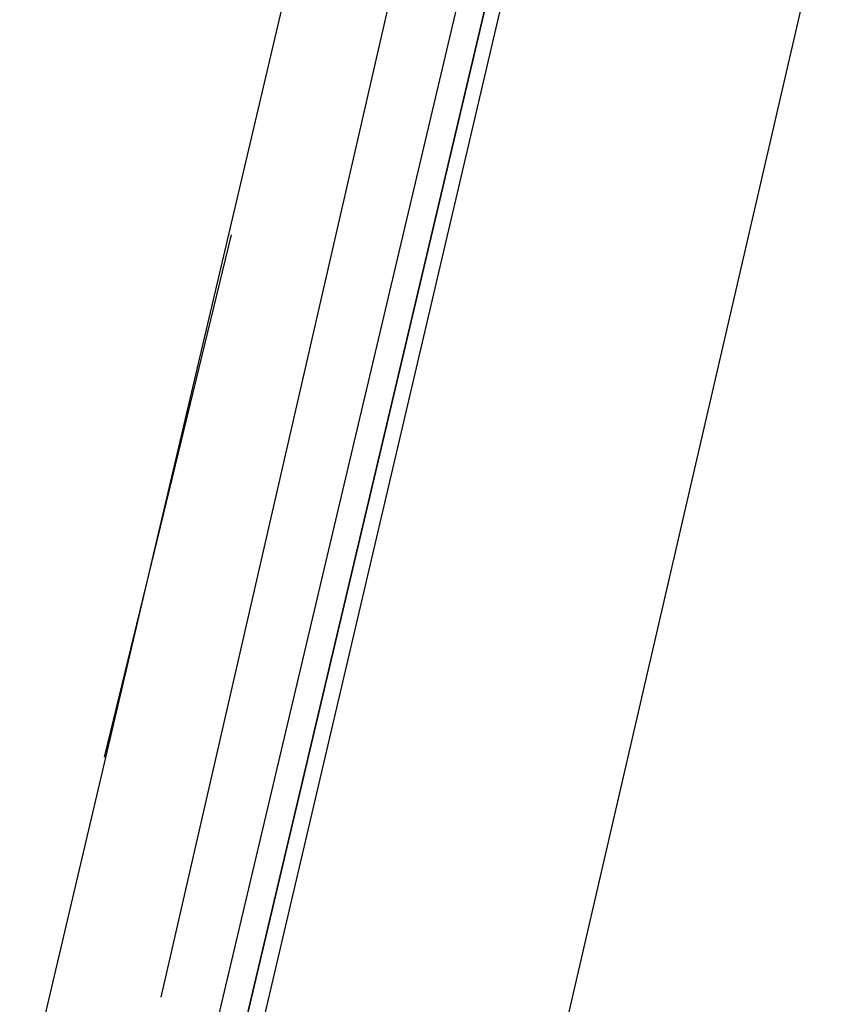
# Model space of a CAD drawing. Header units: feet. Extents: x -79 to 198, y -22 to 181.
# Tile 99 of 256: x 119.12 to 119.885, y 41.531 to 42.461. Entities that reach past the tile are written whole.
import ezdxf

# ---------------------------------------------------------------- set-up
doc = ezdxf.new("R2010")
doc.units = ezdxf.units.FT
doc.layers.add('A-LINEA', color=7, linetype='CONTINUOUS')

msp = doc.modelspace()

# ---------------------------------------------------------------- linework, layer by layer
at = {"layer": 'A-LINEA'}
for p, q in [((119.12, 41.4178), (120.8533, 48.7911)), ((119.6267, 43.1644), (119.2533, 41.5378)), ((119.2, 41.7644), (119.32, 42.2578))]:
    msp.add_line(p, q, dxfattribs=at)
for points in [[(119.5867, 41.2978), (120, 43.0844), (120.4267, 44.8844)], [(119.7333, 43.1511), (119.3333, 41.4444), (119.32, 41.4578), (119.72, 43.1511), (119.32, 41.4578), (119.3067, 41.4578), (119.2933, 41.4578), (119.6933, 43.1511)]]:
    msp.add_lwpolyline(points, dxfattribs=at)

doc.saveas('drawing.dxf')
